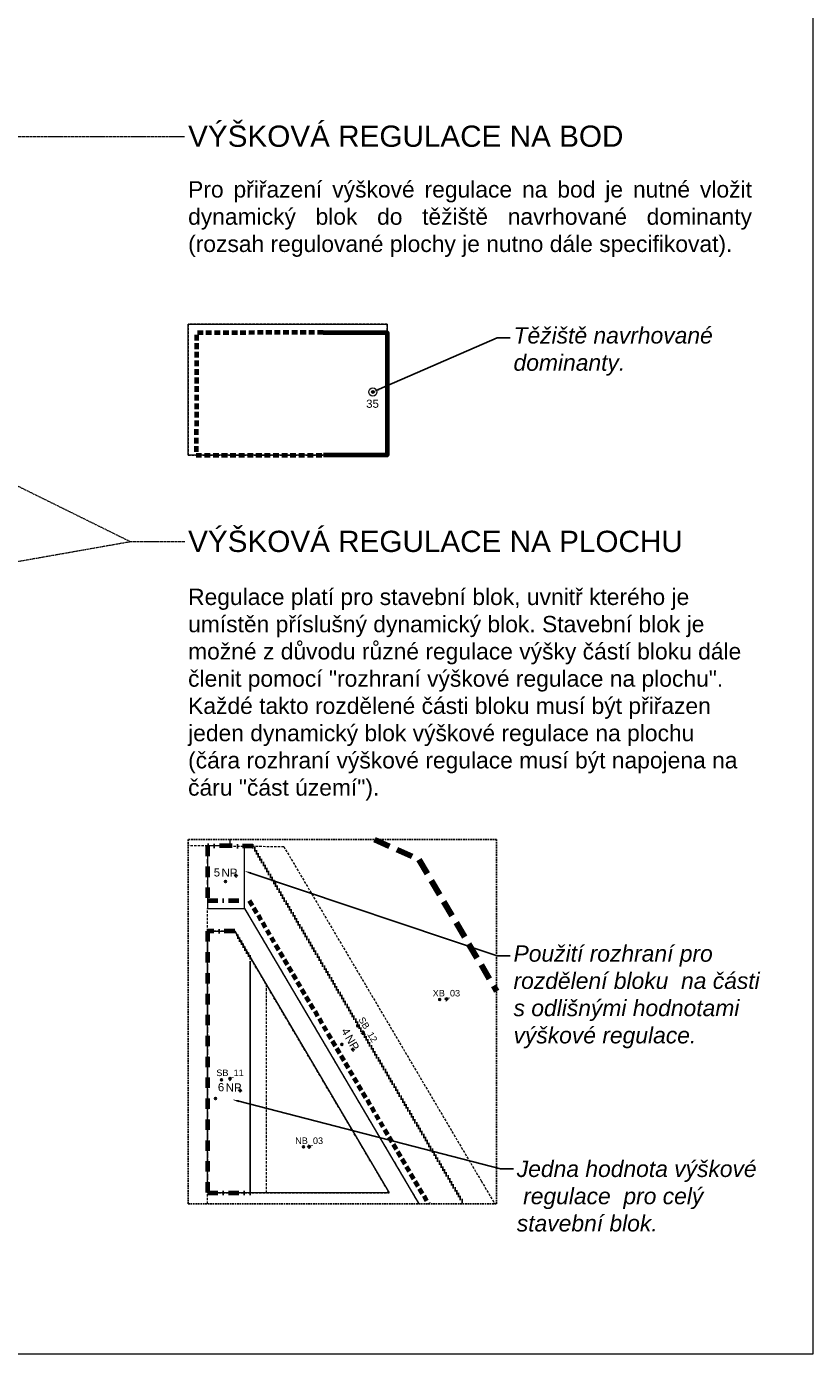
# Model space of a CAD drawing. Header units: metres. Extents: x -5 to 5163, y 1049 to 2798.
# Tile 17 of 22: x 4681 to 5163, y 1049 to 1873. Entities that reach past the tile are written whole.
import ezdxf
from ezdxf import colors
from ezdxf.entities.mleader import LeaderData, LeaderLine
from ezdxf.enums import TextEntityAlignment as Align
from ezdxf.math import Vec2, Vec3

# ---------------------------------------------------------------- set-up
doc = ezdxf.new("R2010")
doc.units = ezdxf.units.M
for name, pattern in [('DASHED', [0.75, 0.5, -0.25]), ('DOT', [0.25, 0, -0.25]), ('ČERCHOVANÁ', [25.4, 12.7, -6.35, 0, -6.35])]:
    doc.linetypes.add(name, pattern=pattern)
doc.layers.add('000000_BL_Pomocna_netisk_DB', color=7, linetype='Continuous', plot=False)
doc.layers.add('000100_pomocná_standard', color=132, linetype='Continuous', lineweight=18, plot=False)
for name, color, linetype, lineweight in [('101110_PL_Resene_uzemi', 6, 'DASHED', 200), ('200000_PL_Cast_uzemi', 80, 'DASHED', 5), ('203110_BL_Cast_uzemi_SB', 7, 'DASHED', 9), ('204110_BL_Cast_uzemi_NB', 7, 'DASHED', 9), ('205110_BL_Cast_uzemi_XB', 7, 'DASHED', 9), ('302110_BL_VR_na_bod', 172, 'Continuous', 9), ('302310_BL_VR_na_plochu', 140, 'DOT', 9), ('302311_PL_VR_na_plochu_rozhrani', 140, 'Continuous', 18)]:
    doc.layers.add(name, color=color, linetype=linetype, lineweight=lineweight)
for name, color, linetype, lineweight, true_color in [('201110_PL_Ulicni_cara', 7, 'Continuous', 9, 0xe90101), ('301110_PL_SC_uzavrena', 7, 'Continuous', 70, 0xe90101), ('301111_PL_SC_polouzavrena', 7, 'ČERCHOVANÁ', 70, 0xfe2f2f), ('301112_PL_SC_otevrena', 7, 'DASHED', 70, 0xfe4848), ('301113_PL_SC_volna', 7, 'DOT', 70, 0xfe8585)]:
    doc.layers.add(name, color=color, linetype=linetype, lineweight=lineweight, true_color=true_color)
doc.styles.get("Standard").update_dxf_attribs({"font": 'arial.ttf'})
doc.styles.add('style2', font='arial.ttf', dxfattribs={"height": 2})

# ---------------------------------------------------------------- blocks, each defined once
blk = doc.blocks.new('*U5')
blk.add_circle((0, 0), 2.5)
at = {"layer": '000000_BL_Pomocna_netisk_DB'}
for p, q in [((-1, 0), (-0.72, 0.28)), ((1, 0), (-1, 0)), ((-1, 0), (-0.72, -0.28)), ((0.6, -0.6), (-0.6, 0.6)), ((-0.6, -0.6), (0.6, 0.6)), ((0, 1), (-0.29, 0.71)), ((0, 1), (0, -1)), ((0, 1), (0.28, 0.72)), ((1, 0), (0.72, 0.28)), ((1, 0), (0.72, -0.28)), ((0, -1), (-0.28, -0.72)), ((0, -1), (0.28, -0.72))]:
    blk.add_line(p, q, dxfattribs=at)
blk.add_circle((0, 0), 0.6, dxfattribs=at)
at = {"style": 'style2'}
for tag, p in [('VYSKA_MAX', (-4.12, -9.69)), ('RIMSA_MAX', (-3.84, -17.73)), ('RIMSA_MIN', (-3.71, -25.22)), ('NP_MIN', (-3.71, -33.8)), ('NP_MAX', (-3.71, -42.37)), ('NUP_MAX', (-3.71, -50.94))]:
    blk.add_attdef(tag, p, '', height=5, dxfattribs=at)
at = {"style": 'style2', "flags": 1}
for tag, p in [('VYSKA_VB', (-3.71, -76.65)), ('VYSKA_VB_I', (-3.71, -85.22)), ('NAZEV_BLOK', (-3.65, -93.84))]:
    blk.add_attdef(tag, p, '', height=5, dxfattribs=at)
blk = doc.blocks.new('*U66')
at = {"layer": '000000_BL_Pomocna_netisk_DB'}
for p, q in [((-1, 0), (-0.72, 0.28)), ((1, 0), (-1, 0)), ((-1, 0), (-0.72, -0.28)), ((0, 1), (-0.29, 0.71)), ((0, 1), (0, -1)), ((0, 1), (0.28, 0.72)), ((1, 0), (0.72, 0.28)), ((1, 0), (0.72, -0.28)), ((-4.6, -1.2), (-5.8, 0)), ((-5.8, -1.2), (-4.6, 0)), ((0, -1), (-0.28, -0.72)), ((0, -1), (0.28, -0.72))]:
    blk.add_line(p, q, dxfattribs=at)
blk.add_circle((-5.2, -0.6), 0.6, dxfattribs=at)
at = {"style": 'style2'}
blk.add_attdef('OZNACENI', text='', height=4, dxfattribs=at).set_placement((0, 1.68), align=Align.CENTER)
at = {"style": 'style2', "flags": 1}
blk.add_attdef('NAZEV_BLOK', (-23.56, -29.29), '', height=5, dxfattribs=at)
blk = doc.blocks.new('*U67')
at = {"layer": '000000_BL_Pomocna_netisk_DB'}
for p, q in [((-4, 4.38), (-2.35, 3.96)), ((-3.38, 3.34), (-2.97, 4.99)), ((0.86, 0.51), (-0.86, -0.51)), ((-0.51, 0.86), (-0.61, 0.48)), ((0.51, -0.86), (-0.51, 0.86)), ((-0.51, 0.86), (-0.12, 0.76)), ((0.86, 0.51), (0.47, 0.61)), ((0.86, 0.51), (0.76, 0.13)), ((-0.86, -0.51), (-0.76, -0.13)), ((-0.86, -0.51), (-0.47, -0.61)), ((0.51, -0.86), (0.13, -0.76)), ((0.51, -0.86), (0.61, -0.47))]:
    blk.add_line(p, q, dxfattribs=at)
blk.add_circle((-3.17, 4.17), 0.6, dxfattribs=at)
at = {"style": 'style2'}
blk.add_attdef('OZNACENI', text='', height=4, rotation=300.72474, dxfattribs=at).set_placement((1.45, 0.86), align=Align.CENTER)
at = {"style": 'style2', "flags": 1}
blk.add_attdef('NAZEV_BLOK', (-30.63, -29.29), '', height=5, dxfattribs=at)
blk = doc.blocks.new('*U65')
at = {"layer": '000000_BL_Pomocna_netisk_DB'}
for p, q in [((-2.91, -0.59), (-4.11, 0.61)), ((-4.11, -0.59), (-2.91, 0.61)), ((-1, 0), (-0.72, 0.28)), ((1, 0), (-1, 0)), ((-1, 0), (-0.72, -0.28)), ((0, 1), (-0.29, 0.71)), ((0, 1), (0, -1)), ((0, 1), (0.28, 0.72)), ((1, 0), (0.72, 0.28)), ((1, 0), (0.72, -0.28)), ((0, -1), (-0.28, -0.72)), ((0, -1), (0.28, -0.72))]:
    blk.add_line(p, q, dxfattribs=at)
blk.add_circle((-3.51, 0.01), 0.6, dxfattribs=at)
at = {"style": 'style2'}
blk.add_attdef('OZNACENI', text='', height=4, dxfattribs=at).set_placement((0, 1.68), align=Align.CENTER)
at = {"style": 'style2', "flags": 1}
blk.add_attdef('NAZEV_BLOK', (-24.94, -16.19), '', height=5, dxfattribs=at)
blk = doc.blocks.new('*U64')
at = {"layer": '000000_BL_Pomocna_netisk_DB'}
for p, q in [((-3.51, -0.78), (-4.71, 0.42)), ((-4.71, -0.78), (-3.51, 0.42)), ((-1, 0), (-0.72, 0.28)), ((1, 0), (-1, 0)), ((-1, 0), (-0.72, -0.28)), ((0, 1), (-0.29, 0.71)), ((0, 1), (0, -1)), ((0, 1), (0.28, 0.72)), ((1, 0), (0.72, 0.28)), ((1, 0), (0.72, -0.28)), ((0, -1), (-0.28, -0.72)), ((0, -1), (0.28, -0.72))]:
    blk.add_line(p, q, dxfattribs=at)
blk.add_circle((-4.11, -0.18), 0.6, dxfattribs=at)
at = {"style": 'style2'}
blk.add_attdef('OZNACENI', text='', height=4, dxfattribs=at).set_placement((0, 1.68), align=Align.CENTER)
at = {"style": 'style2', "flags": 1}
for tag, p in [('PODTYP', (-27.03, -17.38)), ('NAZEV_BLOK', (-27.35, -25.13))]:
    blk.add_attdef(tag, p, '', height=5, dxfattribs=at)
blk = doc.blocks.new('*U158')
at = {"layer": '000000_BL_Pomocna_netisk_DB'}
for p, q in [((-6.16, 2.58), (-7.36, 3.78)), ((-7.36, 2.58), (-6.16, 3.78)), ((-1, 0), (-0.72, 0.28)), ((1, 0), (-1, 0)), ((-1, 0), (-0.72, -0.28)), ((0, 1), (-0.29, 0.71)), ((0, 1), (0, -1)), ((0, 1), (0.28, 0.72)), ((1, 0), (0.72, 0.28)), ((1, 0), (0.72, -0.28)), ((0, -1), (-0.28, -0.72)), ((0, -1), (0.28, -0.72))]:
    blk.add_line(p, q, dxfattribs=at)
blk.add_circle((-6.76, 3.18), 0.6, dxfattribs=at)
at = {"insert": (-0.76, 9.75), "char_height": 5, "attachment_point": 1, "rotation": 300.5856, "style": 'style2'}
blk.add_mtext_dynamic_manual_height_columns('NP', width=12.2226, gutter_width=0.0125, heights=[0], dxfattribs=at)
at = {"style": 'style2'}
blk.add_attdef('NP_MAX', text='', height=5, rotation=300.5856, dxfattribs=at).set_placement((-5.39, 8.07), align=Align.RIGHT)
at = {"style": 'style2', "flags": 1}
for tag, p in [('RIMSA_MAX', (-9.02, -4.99)), ('RIMSA_MIN', (-8.89, -12.48)), ('NP_MIN', (-8.89, -21.05)), ('NUP_MAX', (-8.89, -38.2)), ('VYSKA_MAX', (-8.89, -46.77)), ('VYSKA_VB_D', (-12.38, -78.97)), ('VYSKA_VB_I', (-12.38, -87.54)), ('NAZEV_BLOK', (-12.31, -96.15))]:
    blk.add_attdef(tag, p, '', height=5, dxfattribs=at)
blk = doc.blocks.new('*U154')
at = {"layer": '000000_BL_Pomocna_netisk_DB'}
for p, q in [((-1, 0), (-0.72, 0.28)), ((1, 0), (-1, 0)), ((-1, 0), (-0.72, -0.28)), ((0, 1), (-0.29, 0.71)), ((0, 1), (0, -1)), ((0, 1), (0.28, 0.72)), ((1, 0), (0.72, 0.28)), ((1, 0), (0.72, -0.28)), ((-5.83, -4.25), (-7.03, -3.05)), ((-7.03, -4.25), (-5.83, -3.05)), ((0, -1), (-0.28, -0.72)), ((0, -1), (0.28, -0.72))]:
    blk.add_line(p, q, dxfattribs=at)
blk.add_circle((-6.43, -3.65), 0.6, dxfattribs=at)
at = {"insert": (-8.79, 4.31), "char_height": 5, "attachment_point": 1, "style": 'style2'}
blk.add_mtext_dynamic_manual_height_columns('NP', width=12.2226, gutter_width=0.0125, heights=[0], dxfattribs=at)
at = {"style": 'style2'}
blk.add_attdef('NP_MAX', text='', height=5, dxfattribs=at).set_placement((-9.69, -0.53), align=Align.RIGHT)
at = {"style": 'style2', "flags": 1}
for tag, p in [('RIMSA_MAX', (-12.59, -6.36)), ('RIMSA_MIN', (-12.46, -13.85)), ('NP_MIN', (-12.46, -22.42)), ('NUP_MAX', (-12.46, -39.57)), ('VYSKA_MAX', (-12.46, -48.14)), ('VYSKA_VB_D', (-15.95, -80.34)), ('VYSKA_VB_I', (-15.95, -88.91)), ('NAZEV_BLOK', (-15.89, -97.52))]:
    blk.add_attdef(tag, p, '', height=5, dxfattribs=at)
blk = doc.blocks.new('*U168')
at = {"layer": '000000_BL_Pomocna_netisk_DB'}
for p, q in [((-1, 0), (-0.72, 0.28)), ((1, 0), (-1, 0)), ((-1, 0), (-0.72, -0.28)), ((0, 1), (-0.29, 0.71)), ((0, 1), (0, -1)), ((0, 1), (0.28, 0.72)), ((1, 0), (0.72, 0.28)), ((1, 0), (0.72, -0.28)), ((-14.48, -5.63), (-15.68, -4.43)), ((-15.68, -5.63), (-14.48, -4.43)), ((0, -1), (-0.28, -0.72)), ((0, -1), (0.28, -0.72))]:
    blk.add_line(p, q, dxfattribs=at)
blk.add_circle((-15.08, -5.03), 0.6, dxfattribs=at)
at = {"insert": (-8.79, 4.31), "char_height": 5, "attachment_point": 1, "style": 'style2'}
blk.add_mtext_dynamic_manual_height_columns('NP', width=12.2226, gutter_width=0.0125, heights=[0], dxfattribs=at)
at = {"style": 'style2'}
blk.add_attdef('NP_MAX', text='', height=5, dxfattribs=at).set_placement((-9.69, -0.53), align=Align.RIGHT)
at = {"style": 'style2', "flags": 1}
for tag, p in [('RIMSA_MAX', (-12.9, -6.56)), ('RIMSA_MIN', (-12.77, -14.05)), ('NP_MIN', (-12.77, -22.62)), ('NUP_MAX', (-12.77, -39.76)), ('VYSKA_MAX', (-12.77, -48.34)), ('VYSKA_VB_D', (-16.26, -80.53)), ('VYSKA_VB_I', (-16.26, -89.11)), ('NAZEV_BLOK', (-16.2, -97.72))]:
    blk.add_attdef(tag, p, '', height=5, dxfattribs=at)

msp = doc.modelspace()

# ---------------------------------------------------------------- linework, layer by layer
at = {"color": 143, "linetype": 'DASHED', "ltscale": 2, "true_color": 0x7aafdf}
msp.add_lwpolyline([(4780.11, 1152.59), (4968.91, 1152.59), (4968.91, 1375.55), (4780.11, 1375.55)], close=True, dxfattribs=at)
at = {"layer": '000100_pomocná_standard'}
msp.add_lwpolyline([(3182.24, 1060.72), (5162.57, 1060.72), (5162.57, 1977.21), (3182.24, 1977.21)], close=True, dxfattribs=at)
at = {"layer": '101110_PL_Resene_uzemi', "ltscale": 20}
msp.add_lwpolyline([(4894.1, 1375.55), (4921.23, 1363.49), (4968.91, 1282.75)], dxfattribs=at)
msp.add_lwpolyline([(4894.1, 1375.55), (4921.23, 1363.49), (4968.91, 1282.75)], dxfattribs=at)
at = {"layer": '200000_PL_Cast_uzemi', "ltscale": 3}
msp.add_lwpolyline([(4780.1, 1610.85), (4901.92, 1610.85), (4901.95, 1691.09), (4780.1, 1691.14)], close=True, dxfattribs=at)
for points in [[(4792.05, 1371.82), (4780.11, 1371.87)], [(4805.62, 1371.68), (4792.05, 1371.82), (4792.05, 1333.32), (4814.7, 1333.32), (4921.35, 1152.59)], [(4805.68, 1375.55), (4805.62, 1371.68), (4814.7, 1371.58), (4838.64, 1371.32), (4959.49, 1166.64), (4967.78, 1152.59)], [(4792.05, 1319.49), (4792.05, 1333.32)], [(4903.19, 1159.31), (4808.62, 1319.49), (4792.05, 1319.49), (4792.05, 1159.31), (4903.19, 1159.31)], [(4828.04, 1159.31), (4828.04, 1286.59)], [(4792.05, 1152.59), (4792.05, 1159.31)]]:
    msp.add_lwpolyline(points, dxfattribs=at)
at = {"layer": '201110_PL_Ulicni_cara'}
for points in [[(4780.1, 1610.85), (4780.1, 1691.14), (4901.95, 1691.09), (4901.92, 1610.85), (4780.1, 1610.85)], [(4805.68, 1375.55), (4805.62, 1371.68), (4792.05, 1371.82), (4792.05, 1333.32), (4814.7, 1333.32), (4921.35, 1152.59)], [(4903.19, 1159.31), (4792.05, 1159.31), (4792.05, 1319.49), (4808.62, 1319.49), (4903.19, 1159.31)]]:
    msp.add_lwpolyline(points, dxfattribs=at)
at = {"layer": '301110_PL_SC_uzavrena'}
msp.add_lwpolyline([(4862.77, 1686.06), (4901.95, 1686.09), (4901.92, 1610.85), (4863.05, 1610.87)], dxfattribs=at)
at = {"layer": '301111_PL_SC_polouzavrena', "ltscale": 0.5}
for points in [[(4819.78, 1371.53), (4805.62, 1371.68), (4792.05, 1371.82), (4792.05, 1338.32), (4817.55, 1338.32)], [(4808.62, 1319.49), (4792.05, 1319.49), (4792.05, 1159.31), (4818.04, 1159.31)]]:
    msp.add_lwpolyline(points, dxfattribs=at)
at = {"layer": '301112_PL_SC_otevrena', "ltscale": 7, "flags": 128}
for points in [[(4862.77, 1686.06), (4785.17, 1685.76), (4785.14, 1610.85), (4863.05, 1610.87)], [(4817.55, 1338.32), (4927.16, 1152.59)]]:
    msp.add_lwpolyline(points, dxfattribs=at)
at = {"layer": '301113_PL_SC_volna', "ltscale": 8}
for points in [[(4819.78, 1371.53), (4948.82, 1152.59)], [(4818.04, 1159.31), (4818.04, 1303.53), (4808.62, 1319.49)]]:
    msp.add_lwpolyline(points, dxfattribs=at)
at = {"layer": '302311_PL_VR_na_plochu_rozhrani'}
msp.add_lwpolyline([(4814.7, 1333.32), (4814.7, 1371.58)], dxfattribs=at)

# ---------------------------------------------------------------- block references
at = {"layer": '203110_BL_Cast_uzemi_SB'}
for name, p, values in [('*U67', (4887.04, 1257.41), {'OZNACENI': 'SB_12'}), ('*U66', (4805.76, 1229.13), {'OZNACENI': 'SB_11'})]:
    msp.add_blockref(name, p, dxfattribs=at).add_auto_attribs(values)
at = {"layer": '204110_BL_Cast_uzemi_NB'}
msp.add_blockref('*U65', (4854.17, 1187.58), dxfattribs=at).add_auto_attribs({'OZNACENI': 'NB_03'})
at = {"layer": '205110_BL_Cast_uzemi_XB'}
msp.add_blockref('*U64', (4938.18, 1277.88), dxfattribs=at).add_auto_attribs({'OZNACENI': 'XB_03'})
at = {"layer": '302110_BL_VR_na_bod', "rotation": 0.2181345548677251}
msp.add_blockref('*U5', (4893.17, 1649.58), dxfattribs=at).add_auto_attribs({'VYSKA_MAX': '35'})
at = {"layer": '302310_BL_VR_na_plochu'}
for name, p, values in [('*U154', (4809.37, 1353.53), {'NP_MAX': '5'}), ('*U158', (4880.99, 1247.06), {'NP_MAX': '4'}), ('*U168', (4811.9, 1222.06), {'NP_MAX': '6'})]:
    msp.add_blockref(name, p, dxfattribs=at).add_auto_attribs(values)

# ---------------------------------------------------------------- texts
at = {"lineweight": 18, "char_height": 10, "width": 344.0485, "attachment_point": 1}
for s, insert in [('\\pxqj;Pro přiřazení výškové regulace na bod je nutné vložit dynamický blok do těžiště navrhované dominanty (rozsah regulované plochy je nutno dále specifikovat).', (4780.11, 1778.61)), ('\\pxql;Regulace platí pro stavební blok, uvnitř kterého je umístěn příslušný dynamický blok. Stavební blok je možné z důvodu různé regulace výšky částí bloku dále členit pomocí "rozhraní výškové regulace na plochu". Každé takto rozdělené části bloku musí být přiřazen jeden dynamický blok výškové regulace na plochu (čára rozhraní výškové regulace musí být napojena na čáru "část území").', (4780.11, 1529.17))]:
    msp.add_mtext(s, dxfattribs=dict(at, insert=insert))

# ---------------------------------------------------------------- leaders
at = {"color": 5, "true_color": 0x0000f5}
ml = msp.add_multileader_mtext('Standard', dxfattribs=at)
ml.set_content('VÝŠKOVÁ REGULACE NA BOD', color=(0, 0, 245))
ml.set_leader_properties(linetype='DASHED', lineweight=5)
ml.build(insert=Vec2(0, 0))
ctx = ml.context
ctx.base_point, ctx.char_height, ctx.plane_origin = Vec3(4778.11, 1806.05), 13, Vec3(5314.35, 2473.85)
notes = []
notes.append((ctx, [(1, (1, 1, 0), (4652.21, 1806.05), (1, 0), 125.9, [(0, [(4335.84, 1539.8)], 0, [])])]))
ctx.mtext.insert, ctx.mtext.flow_direction = Vec3(4780.11, 1812.66), 5
at = {"color": 143, "true_color": 0x7aafdf}
ml = msp.add_multileader_mtext('Standard', dxfattribs=at)
ml.set_content(' ', color=(122, 175, 223))
ml.set_leader_properties(linetype='DASHED', lineweight=5)
ml.build(insert=Vec2(0, 0))
ctx = ml.context
ctx.base_point, ctx.char_height, ctx.plane_origin = Vec3(4778.11, 1558.03), 13, Vec3(5717.24, 2028.62)
notes.append((ctx, [(1, (1, 1, 0), (4744.71, 1558.03), (1, 0), 33.4, [(0, [(4475.29, 1690.99)], 0, [])])]))
ctx.mtext.insert, ctx.mtext.flow_direction = Vec3(4780.11, 1564.53), 5
at = {"color": 252, "lineweight": 18, "true_color": 0x939598}
ml = msp.add_multileader_mtext('Standard', dxfattribs=at)
ml.set_content('{\\fArial|b0|i1|c238|p34;\\C256;Těžiště navrhované \\Pdominanty.}', color=(147, 149, 152))
ml.set_leader_properties()
ml.build(insert=Vec2(0, 0))
ctx = ml.context
ctx.base_point, ctx.char_height, ctx.plane_origin = Vec3(4977.28, 1682.77), 10, Vec3(4893.75, 1634.98)
notes.append((ctx, [(0, (1, 1, 0), (4969.28, 1682.77), (1, 0), 8, [(0, [(4893.28, 1649.61)], 0, [])])]))
ctx.mtext.insert, ctx.mtext.flow_direction = Vec3(4979.28, 1689.24), 5
at = {"color": 143, "true_color": 0x7aafdf}
ml = msp.add_multileader_mtext('Standard', dxfattribs=at)
ml.set_content('VÝŠKOVÁ REGULACE NA PLOCHU', color=(122, 175, 223))
ml.set_leader_properties(linetype='DASHED', lineweight=5)
ml.build(insert=Vec2(0, 0))
ctx = ml.context
ctx.base_point, ctx.char_height, ctx.plane_origin = Vec3(4778.11, 1558.03), 13, Vec3(5728.58, 2028.62)
notes.append((ctx, [(1, (1, 1, 0), (4744.71, 1558.03), (1, 0), 33.4, [(0, [(4470.94, 1509.67)], 0, [])])]))
ctx.mtext.insert, ctx.mtext.flow_direction = Vec3(4780.11, 1564.64), 5
at = {"color": 252, "lineweight": 18, "true_color": 0x939598}
ml = msp.add_multileader_mtext('Standard', dxfattribs=at)
ml.set_content('{\\fArial|b0|i1|c238|p34;\\C256;Použití rozhraní pro \\Prozdělení bloku  na části\\Ps odlišnými hodnotami \\Pvýškové regulace.}', color=(147, 149, 152))
ml.set_leader_properties()
ml.build(insert=Vec2(0, 0))
ctx = ml.context
ctx.base_point, ctx.char_height, ctx.plane_origin = Vec3(4977.28, 1304.37), 10, Vec3(4893.75, 1256.58)
notes.append((ctx, [(0, (1, 1, 0), (4969.28, 1304.37), (1, 0), 8, [(0, [(4814.7, 1356.32)], 0, [])])]))
ctx.mtext.insert, ctx.mtext.flow_direction = Vec3(4979.28, 1310.84), 5
ml = msp.add_multileader_mtext('Standard', dxfattribs=at)
ml.set_content('{\\fArial|b0|i1|c238|p34;\\C256;Jedna hodnota výškové\\P regulace  pro celý \\Pstavební blok.}', color=(147, 149, 152))
ml.set_leader_properties()
ml.build(insert=Vec2(0, 0))
ctx = ml.context
ctx.base_point, ctx.char_height, ctx.plane_origin = Vec3(4979.28, 1173.96), 10, Vec3(4646.7, 1117.38)
notes.append((ctx, [(0, (1, 1, 0), (4971.28, 1173.96), (1, 0), 8, [(0, [(4807.26, 1216.42)], 0, [])])]))
ctx.mtext.insert, ctx.mtext.flow_direction = Vec3(4981.28, 1179.05), 5
for ctx, leaders in notes:
    for number, flags, end, landing, length, lines in leaders:
        leader = LeaderData()
        leader.index, (leader.has_last_leader_line, leader.has_dogleg_vector, leader.attachment_direction) = number, flags
        leader.last_leader_point, leader.dogleg_vector, leader.dogleg_length = Vec3(end), Vec3(landing), length
        for number, points, colour, breaks in lines:
            line = LeaderLine()
            line.index, line.vertices, line.color, line.breaks = number, Vec3.list(points), colors.encode_raw_color(colour), breaks
            leader.lines.append(line)
        ctx.leaders.append(leader)

doc.saveas('drawing.dxf')
